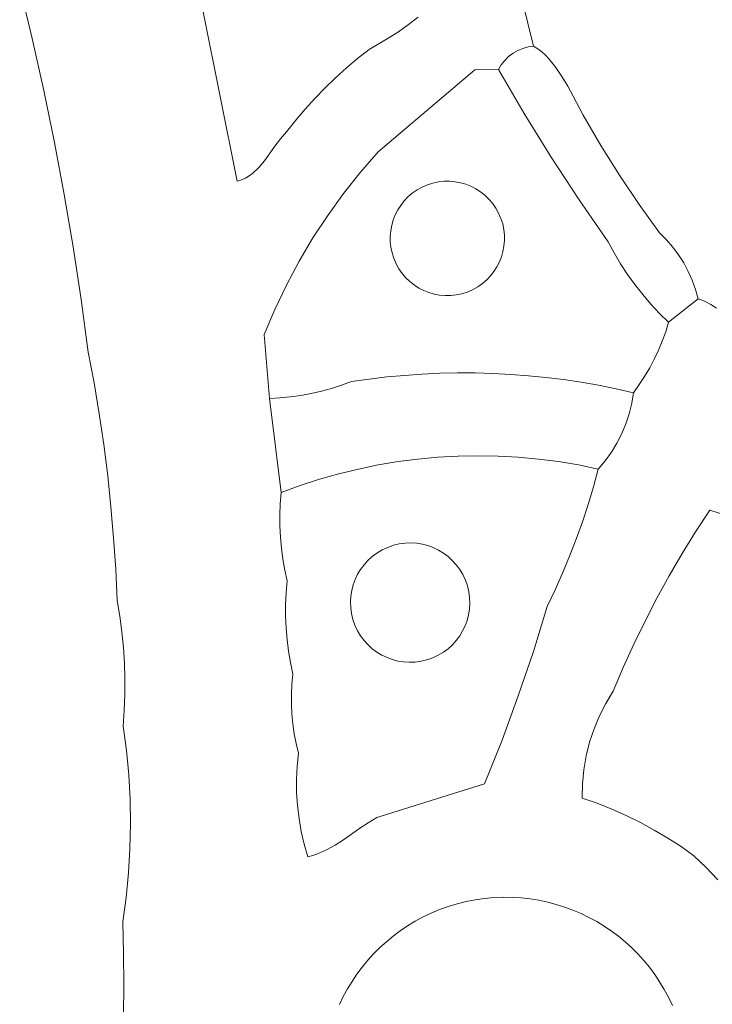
# Model space of a CAD drawing. Header units: inches. Extents: x 36.3 to 71.4, y 17.4 to 61.7.
# Tile 7 of 14: x 42.9 to 47.1, y 32.2 to 38.1. Entities that reach past the tile are written whole.
import ezdxf

# ---------------------------------------------------------------- set-up
doc = ezdxf.new("R2010")
doc.units = ezdxf.units.IN
doc.header["$MEASUREMENT"] = 0
doc.layers.add('10_CLOSED_AREAS', color=7, linetype='CONTINUOUS', lineweight=18)
doc.layers.add('20_EXACT_CIRCLES', color=7, linetype='CONTINUOUS', lineweight=18)

msp = doc.modelspace()

# ---------------------------------------------------------------- linework, layer by layer
at = {"layer": '10_CLOSED_AREAS'}
for points in [[(45.3, 38.1058), (45.2428, 38.0613), (45.1826, 38.0191), (45.1216, 37.9798), (45.0072, 37.912), (44.9385, 37.8581), (44.8716, 37.802), (44.8067, 37.7437), (44.7439, 37.6832), (44.6832, 37.6206), (44.6246, 37.5559), (44.5682, 37.4893), (44.5141, 37.4207), (44.4771, 37.3792), (44.4438, 37.3351), (44.3809, 37.2468), (44.3477, 37.2065), (44.3109, 37.1715), (44.2905, 37.1566), (44.2686, 37.1437), (44.2449, 37.1332), (44.2191, 37.1251), (43.9125, 38.6467)], [(43.9125, 38.6467), (44.2191, 37.1251), (44.2449, 37.1332), (44.2686, 37.1437), (44.2905, 37.1566), (44.3109, 37.1715), (44.3477, 37.2065), (44.3809, 37.2468), (44.4438, 37.3351), (44.4771, 37.3792), (44.5141, 37.4207), (44.5682, 37.4893), (44.6246, 37.5559), (44.6832, 37.6206), (44.7439, 37.6832), (44.8067, 37.7437), (44.8716, 37.802), (44.9385, 37.8581), (45.0072, 37.912), (45.1216, 37.9798), (45.1826, 38.0191), (45.2428, 38.0613), (45.3, 38.1058)], [(47.0859, 36.3667), (47.0509, 36.3888), (47.0138, 36.4076), (46.9748, 36.4229), (46.7993, 36.2824), (46.7816, 36.2258), (46.7613, 36.1701), (46.7385, 36.1155), (46.7133, 36.062), (46.6857, 36.0098), (46.6556, 35.9588), (46.6233, 35.9092), (46.5886, 35.861), (46.5782, 35.7977), (46.563, 35.7357), (46.5431, 35.6752), (46.5187, 35.6165), (46.4898, 35.5598), (46.4567, 35.5054), (46.4193, 35.4536), (46.3779, 35.4046), (46.3491, 35.2987), (46.3176, 35.1937), (46.2834, 35.0896), (46.2465, 34.9864), (46.2069, 34.8842), (46.1647, 34.783), (46.1198, 34.683), (46.0723, 34.5841), (45.99, 34.3149), (45.9, 34.0483), (45.8025, 33.7843), (45.6974, 33.5232), (45.0544, 33.3216), (45.0015, 33.2909), (44.9512, 33.2574), (44.8537, 33.1888), (44.8044, 33.1566), (44.7534, 33.1279), (44.6994, 33.1043), (44.671, 33.0948), (44.6414, 33.0871), (44.6195, 33.1625), (44.6018, 33.2388), (44.5883, 33.3159), (44.5791, 33.3935), (44.5741, 33.4716), (44.5734, 33.5498), (44.577, 33.6281), (44.5849, 33.7062), (44.5709, 33.7643), (44.5596, 33.8229), (44.5512, 33.8819), (44.5456, 33.9412), (44.5428, 34.0007), (44.5428, 34.0603), (44.5456, 34.1199), (44.5513, 34.1794), (44.537, 34.248), (44.5255, 34.317), (44.5168, 34.3864), (44.511, 34.4561), (44.5081, 34.5259), (44.508, 34.5958), (44.5107, 34.6658), (44.5164, 34.7356), (44.5024, 34.8008), (44.4911, 34.8663), (44.4826, 34.9322), (44.4769, 34.9984), (44.474, 35.0648), (44.4738, 35.1313), (44.4764, 35.1977), (44.4818, 35.2641), (44.4116, 35.8259), (44.3799, 36.2096), (44.4432, 36.3588), (44.5129, 36.5047), (44.5891, 36.6472), (44.6716, 36.7861), (44.7602, 36.9212), (44.8549, 37.0522), (44.9554, 37.1789), (45.0617, 37.3011), (45.6405, 37.792), (45.781, 37.7923), (45.7983, 37.8209), (45.8188, 37.8469), (45.8422, 37.8699), (45.8682, 37.8897), (45.8965, 37.9061), (45.9267, 37.9189), (45.9586, 37.9278), (45.9917, 37.9327), (45.8863, 38.3541)], [(45.8863, 38.3541), (45.9917, 37.9327), (46.0166, 37.9167), (46.0403, 37.8984), (46.0628, 37.8779), (46.0843, 37.8554), (46.1244, 37.8058), (46.1612, 37.7512), (46.1953, 37.6934), (46.2272, 37.6344), (46.287, 37.5198), (46.393, 37.3384), (46.5046, 37.1606), (46.6219, 36.9863), (46.7446, 36.8159), (46.7859, 36.7751), (46.8238, 36.7314), (46.8583, 36.6852), (46.8893, 36.6367), (46.9165, 36.5859), (46.9399, 36.5333), (46.9594, 36.4788), (46.9748, 36.4229), (47.0138, 36.4076), (47.0509, 36.3888), (47.0859, 36.3667)], [(42.9173, 38.2862), (42.992, 37.9777), (43.0614, 37.6681), (43.1253, 37.3573), (43.1839, 37.0454), (43.2371, 36.7326), (43.2848, 36.4189), (43.3271, 36.1043), (43.362, 35.9203), (43.3931, 35.7358), (43.4204, 35.5507), (43.4439, 35.365), (43.4635, 35.179), (43.4794, 34.9926), (43.4915, 34.8058), (43.4997, 34.6188), (43.5155, 34.5258), (43.5281, 34.4325), (43.5375, 34.3389), (43.5437, 34.245), (43.5467, 34.1509), (43.5465, 34.0568), (43.5431, 33.9627), (43.5365, 33.8687), (43.5558, 33.723), (43.5696, 33.5769), (43.5778, 33.4304), (43.5803, 33.2838), (43.5772, 33.1372), (43.5685, 32.9908), (43.5542, 32.8447), (43.5343, 32.6991), (43.5386, 32.5116), (43.5399, 32.3242), (43.5383, 32.1367)], [(47.0927, 32.9503), (47.0231, 33.0233), (46.9503, 33.0933), (46.8731, 33.1478), (46.794, 33.1991), (46.7129, 33.2472), (46.6301, 33.2921), (46.5456, 33.3337), (46.4594, 33.372), (46.3718, 33.4068), (46.2827, 33.4382), (46.2842, 33.523), (46.2921, 33.607), (46.3063, 33.6899), (46.3267, 33.7715), (46.3532, 33.8512), (46.3856, 33.9289), (46.4239, 34.0041), (46.468, 34.0764), (46.5278, 34.218), (46.5911, 34.358), (46.658, 34.4962), (46.7285, 34.6326), (46.8025, 34.7671), (46.8799, 34.8997), (46.9608, 35.0303), (47.0451, 35.1588), (47.1459, 35.1275)]]:
    msp.add_lwpolyline(points, dxfattribs=at)
for points in [[(46.9748, 36.4229), (46.9594, 36.4788), (46.9399, 36.5333), (46.9165, 36.5859), (46.8893, 36.6367), (46.8583, 36.6852), (46.8238, 36.7314), (46.7859, 36.7751), (46.7446, 36.8159), (46.6219, 36.9863), (46.5046, 37.1606), (46.393, 37.3384), (46.287, 37.5198), (46.2272, 37.6344), (46.1953, 37.6934), (46.1612, 37.7512), (46.1244, 37.8058), (46.0843, 37.8554), (46.0628, 37.8779), (46.0403, 37.8984), (46.0166, 37.9167), (45.9917, 37.9327), (45.9586, 37.9278), (45.9267, 37.9189), (45.8965, 37.9061), (45.8682, 37.8897), (45.8422, 37.8699), (45.8188, 37.8469), (45.7983, 37.8209), (45.781, 37.7923), (45.9357, 37.5291), (46.0966, 37.2697), (46.2638, 37.0143), (46.4371, 36.763), (46.4732, 36.6964), (46.5119, 36.6315), (46.5534, 36.5684), (46.5975, 36.5071), (46.6443, 36.4478), (46.6935, 36.3905), (46.7452, 36.3354), (46.7993, 36.2824)], [(46.5886, 35.861), (46.6233, 35.9092), (46.6556, 35.9588), (46.6857, 36.0098), (46.7133, 36.062), (46.7385, 36.1155), (46.7613, 36.1701), (46.7816, 36.2258), (46.7993, 36.2824), (46.7452, 36.3354), (46.6935, 36.3905), (46.6443, 36.4478), (46.5975, 36.5071), (46.5534, 36.5684), (46.5119, 36.6315), (46.4732, 36.6964), (46.4371, 36.763), (46.2638, 37.0143), (46.0966, 37.2697), (45.9357, 37.5291), (45.781, 37.7923), (45.6405, 37.792), (45.0617, 37.3011), (44.9554, 37.1789), (44.8549, 37.0522), (44.7602, 36.9212), (44.6716, 36.7861), (44.5891, 36.6472), (44.5129, 36.5047), (44.4432, 36.3588), (44.3799, 36.2096), (44.4116, 35.8259), (44.4744, 35.8297), (44.537, 35.836), (44.5991, 35.8449), (44.6609, 35.8563), (44.7221, 35.8703), (44.7827, 35.8868), (44.8426, 35.9058), (44.9018, 35.9274), (45.0071, 35.9425), (45.1127, 35.955), (45.2185, 35.9649), (45.3244, 35.9723), (45.4304, 35.9771), (45.5364, 35.9794), (45.6424, 35.9791), (45.7484, 35.9762), (45.8543, 35.9707), (45.96, 35.9627), (46.0655, 35.9522), (46.1708, 35.9391), (46.2758, 35.9234), (46.3805, 35.9052), (46.4847, 35.8844)], [(44.4116, 35.8259), (44.4818, 35.2641), (44.5957, 35.3059), (44.7108, 35.3433), (44.8269, 35.3763), (44.944, 35.405), (45.062, 35.4292), (45.1806, 35.4491), (45.2998, 35.4646), (45.4194, 35.4757), (45.5394, 35.4824), (45.6595, 35.4846), (45.7798, 35.4824), (45.9, 35.4758), (46.02, 35.4647), (46.1398, 35.4491), (46.2591, 35.4291), (46.3779, 35.4046), (46.4193, 35.4536), (46.4567, 35.5054), (46.4898, 35.5598), (46.5187, 35.6165), (46.5431, 35.6752), (46.563, 35.7357), (46.5782, 35.7977), (46.5886, 35.861), (46.4847, 35.8844), (46.3805, 35.9052), (46.2758, 35.9234), (46.1708, 35.9391), (46.0655, 35.9522), (45.96, 35.9627), (45.8543, 35.9707), (45.7484, 35.9762), (45.6424, 35.9791), (45.5364, 35.9794), (45.4304, 35.9771), (45.3244, 35.9723), (45.2185, 35.9649), (45.1127, 35.955), (45.0071, 35.9425), (44.9018, 35.9274), (44.8426, 35.9058), (44.7827, 35.8868), (44.7221, 35.8703), (44.6609, 35.8563), (44.5991, 35.8449), (44.537, 35.836), (44.4744, 35.8297)], [(44.4818, 35.2641), (44.4764, 35.1977), (44.4738, 35.1313), (44.474, 35.0648), (44.4769, 34.9984), (44.4826, 34.9322), (44.4911, 34.8663), (44.5024, 34.8008), (44.5164, 34.7356), (44.5107, 34.6658), (44.508, 34.5958), (44.5081, 34.5259), (44.511, 34.4561), (44.5168, 34.3864), (44.5255, 34.317), (44.537, 34.248), (44.5513, 34.1794), (44.5456, 34.1199), (44.5428, 34.0603), (44.5428, 34.0007), (44.5456, 33.9412), (44.5512, 33.8819), (44.5596, 33.8229), (44.5709, 33.7643), (44.5849, 33.7062), (44.577, 33.6281), (44.5734, 33.5498), (44.5741, 33.4716), (44.5791, 33.3935), (44.5883, 33.3159), (44.6018, 33.2388), (44.6195, 33.1625), (44.6414, 33.0871), (44.671, 33.0948), (44.6994, 33.1043), (44.7534, 33.1279), (44.8044, 33.1566), (44.8537, 33.1888), (44.9512, 33.2574), (45.0015, 33.2909), (45.0544, 33.3216), (45.6974, 33.5232), (45.8025, 33.7843), (45.9, 34.0483), (45.99, 34.3149), (46.0723, 34.5841), (46.1198, 34.683), (46.1647, 34.783), (46.2069, 34.8842), (46.2465, 34.9864), (46.2834, 35.0896), (46.3176, 35.1937), (46.3491, 35.2987), (46.3779, 35.4046), (46.2591, 35.4291), (46.1398, 35.4491), (46.02, 35.4647), (45.9, 35.4758), (45.7798, 35.4824), (45.6595, 35.4846), (45.5394, 35.4824), (45.4194, 35.4757), (45.2998, 35.4646), (45.1806, 35.4491), (45.062, 35.4292), (44.944, 35.405), (44.8269, 35.3763), (44.7108, 35.3433), (44.5957, 35.3059)]]:
    msp.add_lwpolyline(points, close=True, dxfattribs=at)
at = {"layer": '20_EXACT_CIRCLES'}
for points in [[(45.1689, 36.6323), (45.1551, 36.6645), (45.1447, 36.6972), (45.1378, 36.7303), (45.1342, 36.7636), (45.134, 36.7967), (45.1369, 36.8296), (45.1429, 36.8619), (45.1519, 36.8934), (45.164, 36.9239), (45.1789, 36.9532), (45.1966, 36.981), (45.217, 37.0071), (45.2401, 37.0313), (45.2658, 37.0533), (45.294, 37.073), (45.3245, 37.09), (45.3567, 37.1039), (45.3894, 37.1142), (45.4225, 37.1211), (45.4557, 37.1247), (45.4889, 37.125), (45.5218, 37.1221), (45.5541, 37.1161), (45.5856, 37.107), (45.6161, 37.095), (45.6454, 37.0801), (45.6732, 37.0624), (45.6993, 37.0419), (45.7235, 37.0188), (45.7455, 36.9932), (45.7652, 36.965), (45.7822, 36.9344), (45.7961, 36.9023), (45.8064, 36.8696), (45.8133, 36.8365), (45.8169, 36.8032), (45.8172, 36.77), (45.8143, 36.7372), (45.8083, 36.7049), (45.7992, 36.6734), (45.7872, 36.6429), (45.7723, 36.6136), (45.7545, 36.5858), (45.7341, 36.5597), (45.711, 36.5355), (45.6853, 36.5134), (45.6572, 36.4938), (45.6266, 36.4768), (45.5945, 36.4629), (45.5618, 36.4525), (45.5286, 36.4456), (45.4954, 36.4421), (45.4622, 36.4418), (45.4294, 36.4447), (45.3971, 36.4507), (45.3656, 36.4598), (45.335, 36.4718), (45.3058, 36.4867), (45.278, 36.5044), (45.2518, 36.5249), (45.2276, 36.5479), (45.2056, 36.5736), (45.186, 36.6018)], [(44.9227, 34.4717), (44.9106, 34.5062), (44.9023, 34.5411), (44.8975, 34.5761), (44.8962, 34.6109), (44.8984, 34.6455), (44.9038, 34.6795), (44.9125, 34.7127), (44.9243, 34.7448), (44.939, 34.7757), (44.9567, 34.8051), (44.9772, 34.8327), (45.0004, 34.8584), (45.0263, 34.8819), (45.0546, 34.9029), (45.0854, 34.9213), (45.1185, 34.9368), (45.1529, 34.9488), (45.1878, 34.9572), (45.2228, 34.962), (45.2576, 34.9632), (45.2922, 34.9611), (45.3262, 34.9556), (45.3594, 34.947), (45.3915, 34.9352), (45.4224, 34.9204), (45.4518, 34.9027), (45.4794, 34.8822), (45.5051, 34.859), (45.5286, 34.8332), (45.5497, 34.8049), (45.568, 34.7741), (45.5835, 34.741), (45.5956, 34.7065), (45.6039, 34.6717), (45.6087, 34.6367), (45.6099, 34.6018), (45.6078, 34.5673), (45.6023, 34.5333), (45.5937, 34.5001), (45.5819, 34.4679), (45.5671, 34.437), (45.5495, 34.4077), (45.529, 34.38), (45.5057, 34.3543), (45.4799, 34.3308), (45.4516, 34.3098), (45.4208, 34.2914), (45.3877, 34.276), (45.3532, 34.2639), (45.3184, 34.2555), (45.2834, 34.2508), (45.2485, 34.2495), (45.214, 34.2517), (45.18, 34.2571), (45.1468, 34.2658), (45.1146, 34.2775), (45.0838, 34.2923), (45.0544, 34.31), (45.0267, 34.3305), (45.001, 34.3537), (44.9776, 34.3795), (44.9565, 34.4079), (44.9381, 34.4387)]]:
    msp.add_lwpolyline(points, close=True, dxfattribs=at)
msp.add_lwpolyline([(44.8302, 32.2043), (44.8531, 32.2516), (44.8781, 32.2977), (44.9054, 32.3424), (44.9347, 32.3858), (44.966, 32.4278), (44.9994, 32.4682), (45.0346, 32.5071), (45.0718, 32.5442), (45.1107, 32.5796), (45.1514, 32.6131), (45.1938, 32.6448), (45.2378, 32.6744), (45.2834, 32.7019), (45.3306, 32.7273), (45.3792, 32.7504), (45.4293, 32.7712), (45.4807, 32.7897), (45.5334, 32.8056), (45.5873, 32.819), (45.6425, 32.8298), (45.6981, 32.8378), (45.7535, 32.8428), (45.8085, 32.8451), (45.8631, 32.8446), (45.9172, 32.8414), (45.9708, 32.8355), (46.0236, 32.827), (46.0758, 32.816), (46.1271, 32.8025), (46.1775, 32.7866), (46.227, 32.7683), (46.2754, 32.7477), (46.3227, 32.7248), (46.3687, 32.6998), (46.4135, 32.6725), (46.4569, 32.6432), (46.4989, 32.6119), (46.5393, 32.5785), (46.5781, 32.5433), (46.6153, 32.5061), (46.6507, 32.4672), (46.6842, 32.4265), (46.7158, 32.3841), (46.7454, 32.3401), (46.773, 32.2945), (46.7983, 32.2473), (46.8215, 32.1987)], dxfattribs=at)

doc.saveas('drawing.dxf')
